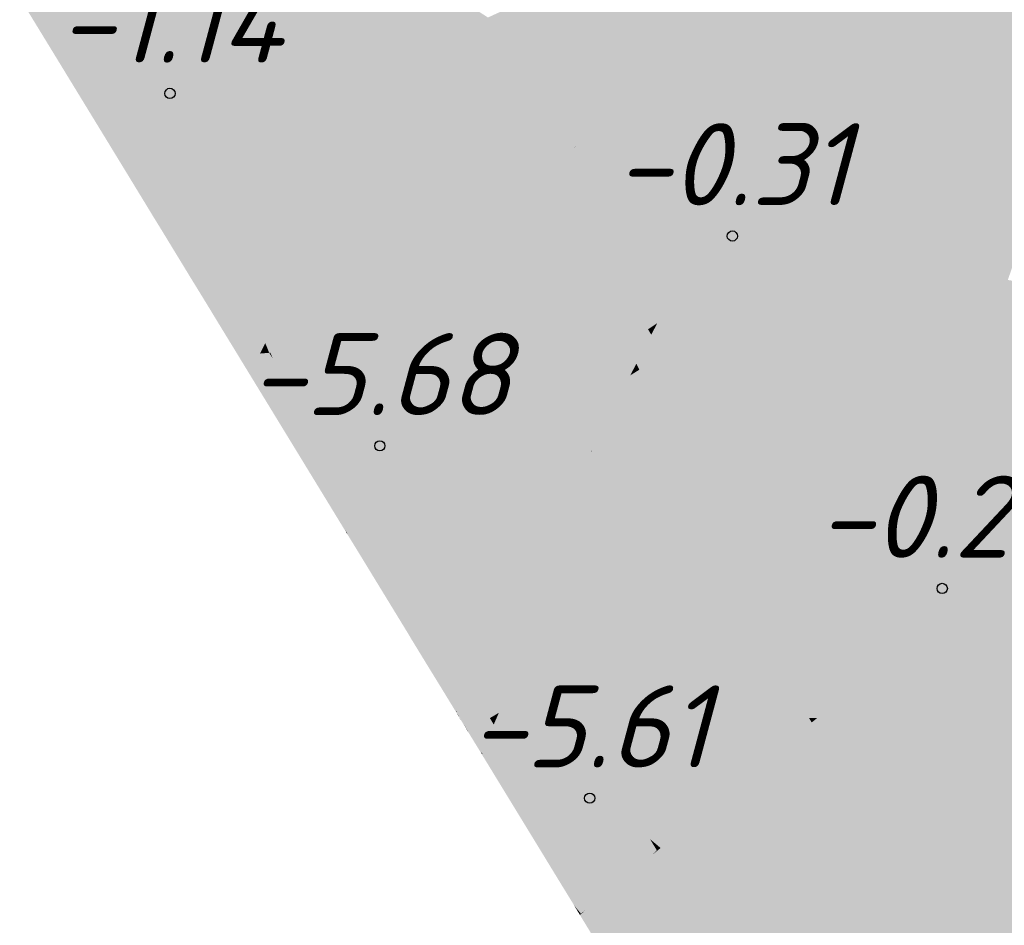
# Model space of a CAD drawing. Header units: metres. Extents: x 30306 to 66711, y 390887 to 402752.
# Tile 9 of 80: x 66236 to 66248, y 402500 to 402511. Entities that reach past the tile are written whole.
import ezdxf

# ---------------------------------------------------------------- set-up
doc = ezdxf.new("R2010")
doc.units = ezdxf.units.M
for name, color, linetype in [('GM-C3D-SURFACE-LABELS', 1, 'Continuous'), ('GM-C3D-SURFACE-TIN', 7, 'Continuous'), ('GM-C3D-SURFACE-TIN LABEL', 7, 'Continuous')]:
    doc.layers.add(name, color=color, linetype=linetype)
doc.styles.get("Standard").update_dxf_attribs({"font": 'isocpeur.ttf'})

msp = doc.modelspace()

# ---------------------------------------------------------------- linework, layer by layer
at = {"layer": 'GM-C3D-SURFACE-TIN', "color": 40, "linetype": 'Continuous', "lineweight": -3}
for points in [[(66245.569, 402512.897), (66242.085, 402511.3), (66244.93, 402510.974)], [(66245.569, 402512.897), (66244.93, 402510.974), (66247.113, 402512.407)], [(66247.113, 402512.407), (66244.93, 402510.974), (66247.923, 402510.892)], [(66247.113, 402512.407), (66247.923, 402510.892), (66249.712, 402511.669)], [(66247.923, 402510.892), (66248.923, 402510.215), (66249.712, 402511.669)], [(66242.004, 402511.263), (66242.81, 402509.583), (66242.085, 402511.3)], [(66242.004, 402511.263), (66242.655, 402509.66), (66242.81, 402509.583)], [(66242.085, 402511.3), (66242.81, 402509.583), (66244.93, 402510.974)], [(66244.93, 402510.974), (66242.81, 402509.583), (66244.393, 402509.358)], [(66244.93, 402510.974), (66244.393, 402509.358), (66247.923, 402510.892)], [(66244.393, 402509.358), (66246.288, 402508.559), (66247.923, 402510.892)], [(66247.923, 402510.892), (66246.288, 402508.559), (66248.446, 402509.915)], [(66247.923, 402510.892), (66248.446, 402509.915), (66248.923, 402510.215)], [(66248.446, 402509.915), (66246.288, 402508.559), (66248.602, 402509.623)], [(66242.655, 402509.66), (66242.713, 402509.519), (66242.81, 402509.583)], [(66242.713, 402509.518), (66243.135, 402508.811), (66242.81, 402509.583)], [(66242.713, 402509.518), (66242.81, 402509.583), (66242.713, 402509.519)], [(66242.81, 402509.583), (66243.135, 402508.811), (66244.393, 402509.358)], [(66246.288, 402508.559), (66248.009, 402507.911), (66248.602, 402509.623)], [(66242.713, 402509.518), (66243.021, 402508.762), (66243.135, 402508.811)], [(66243.135, 402508.811), (66243.737, 402507.385), (66244.393, 402509.358)], [(66244.393, 402509.358), (66243.737, 402507.385), (66246.288, 402508.559)], [(66243.021, 402508.762), (66243.737, 402507.385), (66243.135, 402508.811)], [(66243.021, 402508.762), (66243.584, 402507.374), (66243.737, 402507.385)], [(66246.288, 402508.559), (66243.737, 402507.385), (66243.901, 402507.058)], [(66246.288, 402508.559), (66243.901, 402507.058), (66244.249, 402506.366)], [(66246.288, 402508.559), (66244.249, 402506.366), (66248.009, 402507.911)], [(66244.249, 402506.366), (66247.332, 402505.957), (66248.009, 402507.911)], [(66250.032, 402507.581), (66248.009, 402507.911), (66247.332, 402505.957)], [(66250.652, 402506.696), (66250.032, 402507.581), (66247.332, 402505.957)], [(66243.584, 402507.374), (66243.624, 402507.309), (66243.737, 402507.385)], [(66243.664, 402507.244), (66243.737, 402507.385), (66243.624, 402507.309)], [(66243.664, 402507.244), (66243.901, 402507.058), (66243.737, 402507.385)], [(66243.664, 402507.244), (66243.789, 402506.988), (66243.901, 402507.058)], [(66243.789, 402506.988), (66244.249, 402506.366), (66243.901, 402507.058)], [(66243.789, 402506.988), (66244.047, 402506.457), (66244.249, 402506.366)], [(66250.652, 402506.696), (66246.351, 402503.123), (66250.882, 402504.815)], [(66250.652, 402506.696), (66247.332, 402505.957), (66246.351, 402503.123)], [(66244.047, 402506.457), (66244.118, 402506.312), (66244.249, 402506.366)], [(66244.118, 402506.312), (66245.121, 402504.627), (66244.249, 402506.366)], [(66244.249, 402506.366), (66245.121, 402504.627), (66247.332, 402505.957)], [(66244.118, 402506.312), (66244.872, 402504.763), (66245.121, 402504.627)], [(66247.332, 402505.957), (66245.121, 402504.627), (66246.351, 402503.123)], [(66250.882, 402504.815), (66246.351, 402503.123), (66246.157, 402502.562)], [(66250.882, 402504.815), (66246.157, 402502.562), (66246.353, 402502.214)], [(66250.882, 402504.815), (66246.353, 402502.214), (66250.977, 402503.377)], [(66244.872, 402504.763), (66244.98, 402504.543), (66245.121, 402504.627)], [(66245.356, 402503.771), (66245.121, 402504.627), (66244.98, 402504.543)], [(66245.121, 402504.627), (66246.015, 402502.844), (66246.351, 402503.123)], [(66245.356, 402503.771), (66246.015, 402502.844), (66245.121, 402504.627)], [(66245.356, 402503.771), (66245.867, 402502.721), (66246.015, 402502.844)], [(66250.977, 402503.377), (66246.353, 402502.214), (66247.335, 402500.468)], [(66250.977, 402503.377), (66247.335, 402500.468), (66250.118, 402501.197)], [(66246.351, 402503.123), (66246.015, 402502.844), (66246.157, 402502.562)], [(66245.867, 402502.721), (66246.157, 402502.562), (66246.015, 402502.844)], [(66245.867, 402502.721), (66245.943, 402502.566), (66246.157, 402502.562)], [(66245.387, 402501.659), (66246.157, 402502.562), (66245.235, 402501.907)], [(66245.235, 402501.907), (66246.157, 402502.562), (66246.005, 402502.462)], [(66245.387, 402501.659), (66245.89, 402501.948), (66246.157, 402502.562)], [(66245.89, 402501.948), (66246.353, 402502.214), (66246.157, 402502.562)], [(66245.943, 402502.566), (66246.005, 402502.462), (66246.157, 402502.562)], [(66245.89, 402501.948), (66247.335, 402500.468), (66246.353, 402502.214)], [(66245.387, 402501.659), (66245.608, 402501.297), (66245.89, 402501.948)], [(66245.387, 402501.659), (66245.387, 402501.659), (66245.89, 402501.948)], [(66245.608, 402501.297), (66247.335, 402500.468), (66245.89, 402501.948)], [(66245.608, 402501.297), (66246.373, 402499.704), (66247.335, 402500.468)], [(66250.118, 402501.197), (66247.335, 402500.468), (66247.678, 402499.859)], [(66250.118, 402501.197), (66247.678, 402499.859), (66248.807, 402497.87)], [(66246.375, 402499.7), (66247.335, 402500.468), (66246.373, 402499.704)], [(66246.375, 402499.7), (66247.678, 402499.859), (66247.335, 402500.468)]]:
    msp.add_solid(points, dxfattribs=at)
at = {"layer": 'GM-C3D-SURFACE-TIN', "color": 50, "linetype": 'Continuous', "lineweight": -3}
for points in [[(66237.844, 402511.683), (66238.754, 402510.191), (66241.159, 402511.994)], [(66241.012, 402511.641), (66241.159, 402511.994), (66238.754, 402510.191)], [(66241.673, 402511.111), (66242.655, 402509.66), (66242.004, 402511.263)], [(66241.673, 402511.111), (66242.161, 402509.91), (66242.655, 402509.66)], [(66242.161, 402509.91), (66242.402, 402509.315), (66242.713, 402509.519)], [(66242.161, 402509.91), (66242.713, 402509.519), (66242.655, 402509.66)], [(66242.405, 402509.309), (66242.713, 402509.519), (66242.402, 402509.315)], [(66242.405, 402509.309), (66242.713, 402509.518), (66242.713, 402509.519)], [(66242.405, 402509.309), (66243.021, 402508.762), (66242.713, 402509.518)], [(66242.405, 402509.309), (66242.686, 402508.616), (66243.021, 402508.762)], [(66242.686, 402508.616), (66243.584, 402507.374), (66243.021, 402508.762)], [(66242.686, 402508.616), (66243.203, 402507.344), (66243.584, 402507.374)], [(66243.203, 402507.344), (66243.624, 402507.309), (66243.584, 402507.374)], [(66243.203, 402507.344), (66243.342, 402507.118), (66243.624, 402507.309)], [(66243.482, 402506.891), (66243.624, 402507.309), (66243.342, 402507.118)], [(66243.482, 402506.891), (66243.664, 402507.244), (66243.624, 402507.309)], [(66243.482, 402506.891), (66243.789, 402506.988), (66243.664, 402507.244)], [(66243.482, 402506.891), (66243.518, 402506.817), (66243.789, 402506.988)], [(66243.518, 402506.817), (66244.047, 402506.457), (66243.789, 402506.988)], [(66243.518, 402506.817), (66243.592, 402506.664), (66244.047, 402506.457)], [(66243.592, 402506.664), (66243.823, 402506.191), (66244.118, 402506.312)], [(66243.592, 402506.664), (66244.118, 402506.312), (66244.047, 402506.457)], [(66243.823, 402506.191), (66244.872, 402504.763), (66244.118, 402506.312)], [(66243.823, 402506.191), (66244.39, 402505.027), (66244.872, 402504.763)], [(66244.39, 402505.027), (66244.706, 402504.378), (66244.98, 402504.543)], [(66244.39, 402505.027), (66244.98, 402504.543), (66244.872, 402504.763)], [(66245.585, 402502.572), (66244.98, 402504.543), (66244.706, 402504.378)], [(66245.585, 402502.572), (66245.356, 402503.771), (66244.98, 402504.543)], [(66245.685, 402502.57), (66245.867, 402502.721), (66245.356, 402503.771)], [(66245.585, 402502.572), (66245.685, 402502.57), (66245.356, 402503.771)], [(66245.685, 402502.57), (66245.943, 402502.566), (66245.867, 402502.721)], [(66245.619, 402502.516), (66245.685, 402502.57), (66245.585, 402502.572)], [(66245.619, 402502.516), (66245.943, 402502.566), (66245.685, 402502.57)], [(66245.619, 402502.516), (66246.005, 402502.462), (66245.943, 402502.566)], [(66245.619, 402502.516), (66245.753, 402502.295), (66246.005, 402502.462)], [(66243.699, 402500.814), (66245.235, 402501.907), (66246.005, 402502.462)], [(66243.699, 402500.814), (66246.005, 402502.462), (66245.753, 402502.295)], [(66243.754, 402500.723), (66245.235, 402501.907), (66243.699, 402500.814)], [(66243.754, 402500.723), (66245.387, 402501.659), (66245.235, 402501.907)], [(66243.754, 402500.723), (66243.756, 402500.722), (66245.387, 402501.659)], [(66243.754, 402500.723), (66245.387, 402501.659), (66245.387, 402501.659)], [(66243.756, 402500.722), (66245.608, 402501.297), (66245.387, 402501.659)], [(66243.756, 402500.722), (66244.693, 402499.187), (66245.608, 402501.297)], [(66244.693, 402499.187), (66246.373, 402499.704), (66245.608, 402501.297)]]:
    msp.add_solid(points, dxfattribs=at)
at = {"layer": 'GM-C3D-SURFACE-TIN', "color": 60, "linetype": 'Continuous', "lineweight": -3}
for points in [[(66237.887, 402509.376), (66241.136, 402511.463), (66241.365, 402511.868)], [(66237.887, 402509.376), (66241.365, 402511.868), (66241.017, 402511.645)], [(66237.328, 402509.122), (66237.844, 402511.683), (66235.967, 402511.351)], [(66237.328, 402509.122), (66238.754, 402510.191), (66237.844, 402511.683)], [(66237.328, 402509.122), (66241.012, 402511.641), (66238.754, 402510.191)], [(66237.329, 402509.12), (66241.012, 402511.641), (66237.328, 402509.122)], [(66237.329, 402509.12), (66241.017, 402511.645), (66241.012, 402511.641)], [(66237.887, 402509.376), (66241.017, 402511.645), (66237.329, 402509.12)], [(66241.136, 402511.463), (66241.341, 402510.959), (66241.673, 402511.111)], [(66241.341, 402510.959), (66242.161, 402509.91), (66241.673, 402511.111)], [(66241.341, 402510.959), (66241.666, 402510.159), (66242.161, 402509.91)], [(66241.666, 402510.159), (66242.092, 402509.112), (66242.402, 402509.315)], [(66241.666, 402510.159), (66242.402, 402509.315), (66242.161, 402509.91)], [(66237.887, 402509.376), (66237.329, 402509.12), (66237.374, 402509.046)], [(66242.096, 402509.101), (66242.402, 402509.315), (66242.092, 402509.112)], [(66242.096, 402509.101), (66242.405, 402509.309), (66242.402, 402509.315)], [(66242.096, 402509.101), (66242.686, 402508.616), (66242.405, 402509.309)], [(66242.096, 402509.101), (66242.352, 402508.471), (66242.686, 402508.616)], [(66242.352, 402508.471), (66243.203, 402507.344), (66242.686, 402508.616)], [(66242.352, 402508.471), (66242.822, 402507.315), (66243.203, 402507.344)], [(66242.822, 402507.315), (66243.342, 402507.118), (66243.203, 402507.344)], [(66242.822, 402507.315), (66243.06, 402506.926), (66243.342, 402507.118)], [(66243.231, 402506.649), (66243.342, 402507.118), (66243.06, 402506.926)], [(66243.231, 402506.649), (66243.482, 402506.891), (66243.342, 402507.118)], [(66243.231, 402506.649), (66243.408, 402506.748), (66243.482, 402506.891)], [(66243.408, 402506.748), (66243.518, 402506.817), (66243.482, 402506.891)], [(66243.408, 402506.748), (66243.592, 402506.664), (66243.518, 402506.817)], [(66243.231, 402506.649), (66243.236, 402506.64), (66243.408, 402506.748)], [(66243.299, 402506.538), (66243.408, 402506.748), (66243.236, 402506.64)], [(66243.299, 402506.538), (66243.592, 402506.664), (66243.408, 402506.748)], [(66243.299, 402506.538), (66243.823, 402506.191), (66243.592, 402506.664)], [(66243.299, 402506.538), (66243.528, 402506.069), (66243.823, 402506.191)], [(66243.528, 402506.069), (66244.39, 402505.027), (66243.823, 402506.191)], [(66243.528, 402506.069), (66243.907, 402505.291), (66244.39, 402505.027)], [(66243.907, 402505.291), (66244.432, 402504.213), (66244.706, 402504.378)], [(66243.907, 402505.291), (66244.706, 402504.378), (66244.39, 402505.027)], [(66245.228, 402502.578), (66244.706, 402504.378), (66244.432, 402504.213)], [(66245.228, 402502.578), (66245.585, 402502.572), (66244.706, 402504.378)], [(66245.384, 402502.32), (66245.585, 402502.572), (66245.228, 402502.578)], [(66245.384, 402502.32), (66245.619, 402502.516), (66245.585, 402502.572)], [(66245.384, 402502.32), (66245.753, 402502.295), (66245.619, 402502.516)], [(66242.865, 402500.228), (66243.699, 402500.814), (66245.753, 402502.295)], [(66242.865, 402500.228), (66245.753, 402502.295), (66245.5, 402502.127)], [(66245.384, 402502.32), (66245.5, 402502.127), (66245.753, 402502.295)], [(66242.809, 402500.181), (66243.754, 402500.723), (66243.699, 402500.814)], [(66242.865, 402500.228), (66242.809, 402500.181), (66243.699, 402500.814)], [(66242.794, 402500.169), (66243.756, 402500.722), (66243.754, 402500.723)], [(66242.794, 402500.169), (66243.754, 402500.723), (66242.809, 402500.181)], [(66244.153, 402497.944), (66243.756, 402500.722), (66242.794, 402500.169)], [(66244.153, 402497.944), (66244.693, 402499.187), (66243.756, 402500.722)], [(66242.865, 402500.228), (66242.806, 402500.185), (66242.809, 402500.181)], [(66242.791, 402500.175), (66242.809, 402500.181), (66242.806, 402500.185)], [(66242.791, 402500.175), (66242.794, 402500.17), (66242.809, 402500.181)], [(66242.794, 402500.17), (66242.794, 402500.169), (66242.809, 402500.181)]]:
    msp.add_solid(points, dxfattribs=at)
at = {"layer": 'GM-C3D-SURFACE-TIN', "color": 70, "linetype": 'Continuous', "lineweight": -3}
for points in [[(66239.29, 402510.019), (66241.136, 402511.463), (66237.887, 402509.376)], [(66239.29, 402510.019), (66240.908, 402511.058), (66241.136, 402511.463)], [(66240.908, 402511.058), (66241.341, 402510.959), (66241.136, 402511.463)], [(66240.908, 402511.058), (66241.01, 402510.807), (66241.341, 402510.959)], [(66241.01, 402510.807), (66241.666, 402510.159), (66241.341, 402510.959)], [(66241.01, 402510.807), (66241.172, 402510.409), (66241.666, 402510.159)], [(66241.172, 402510.409), (66241.781, 402508.908), (66242.092, 402509.112)], [(66241.172, 402510.409), (66242.092, 402509.112), (66241.666, 402510.159)], [(66239.29, 402510.019), (66237.887, 402509.376), (66237.374, 402509.046)], [(66239.29, 402510.019), (66237.374, 402509.046), (66237.487, 402508.861)], [(66241.788, 402508.892), (66242.092, 402509.112), (66241.781, 402508.908)], [(66241.788, 402508.892), (66242.096, 402509.101), (66242.092, 402509.112)], [(66241.788, 402508.892), (66242.352, 402508.471), (66242.096, 402509.101)], [(66241.788, 402508.892), (66242.018, 402508.326), (66242.352, 402508.471)], [(66242.018, 402508.326), (66242.822, 402507.315), (66242.352, 402508.471)], [(66242.018, 402508.326), (66242.44, 402507.286), (66242.822, 402507.315)], [(66242.44, 402507.286), (66243.06, 402506.926), (66242.822, 402507.315)], [(66242.44, 402507.286), (66242.779, 402506.735), (66243.06, 402506.926)], [(66242.933, 402506.483), (66243.06, 402506.926), (66242.779, 402506.735)], [(66242.933, 402506.483), (66243.231, 402506.649), (66243.06, 402506.926)], [(66242.933, 402506.483), (66243.236, 402506.64), (66243.231, 402506.649)], [(66242.933, 402506.483), (66242.948, 402506.459), (66243.236, 402506.64)], [(66243.117, 402506.185), (66243.236, 402506.64), (66242.948, 402506.459)], [(66243.117, 402506.185), (66243.299, 402506.538), (66243.236, 402506.64)], [(66243.117, 402506.185), (66243.528, 402506.069), (66243.299, 402506.538)], [(66243.117, 402506.185), (66243.232, 402505.948), (66243.528, 402506.069)], [(66243.232, 402505.948), (66243.907, 402505.291), (66243.528, 402506.069)], [(66243.232, 402505.948), (66243.424, 402505.554), (66243.907, 402505.291)], [(66243.424, 402505.554), (66244.158, 402504.048), (66244.432, 402504.213)], [(66243.424, 402505.554), (66244.432, 402504.213), (66243.907, 402505.291)], [(66244.871, 402502.584), (66244.432, 402504.213), (66244.158, 402504.048)], [(66244.871, 402502.584), (66245.228, 402502.578), (66244.432, 402504.213)], [(66245.148, 402502.124), (66245.228, 402502.578), (66244.871, 402502.584)], [(66245.148, 402502.124), (66245.384, 402502.32), (66245.228, 402502.578)], [(66245.148, 402502.124), (66245.5, 402502.127), (66245.384, 402502.32)], [(66242.999, 402500.339), (66242.865, 402500.228), (66245.5, 402502.127)], [(66242.999, 402500.339), (66245.5, 402502.127), (66245.247, 402501.96)], [(66245.148, 402502.124), (66245.247, 402501.96), (66245.5, 402502.127)], [(66242.999, 402500.339), (66242.798, 402500.194), (66242.806, 402500.185)], [(66242.999, 402500.339), (66242.806, 402500.185), (66242.865, 402500.228)], [(66242.785, 402500.185), (66242.806, 402500.185), (66242.798, 402500.194)], [(66242.785, 402500.185), (66242.791, 402500.175), (66242.806, 402500.185)]]:
    msp.add_solid(points, dxfattribs=at)
at = {"layer": 'GM-C3D-SURFACE-TIN', "color": 90, "linetype": 'Continuous', "lineweight": -3}
for points in [[(66240.681, 402510.656), (66240.908, 402511.058), (66239.29, 402510.019)], [(66240.681, 402510.656), (66241.01, 402510.807), (66240.908, 402511.058)], [(66240.681, 402510.656), (66241.172, 402510.409), (66241.01, 402510.807)], [(66240.679, 402510.653), (66239.29, 402510.019), (66237.487, 402508.861)], [(66240.679, 402510.653), (66237.487, 402508.861), (66237.6, 402508.675)], [(66240.679, 402510.653), (66240.681, 402510.656), (66239.29, 402510.019)], [(66240.679, 402510.653), (66241.172, 402510.409), (66240.681, 402510.656)], [(66240.679, 402510.653), (66240.681, 402510.656), (66240.679, 402510.653)], [(66240.679, 402510.653), (66241.471, 402508.704), (66241.781, 402508.908)], [(66240.679, 402510.653), (66241.781, 402508.908), (66241.172, 402510.409)], [(66241.479, 402508.684), (66241.781, 402508.908), (66241.471, 402508.704)], [(66241.479, 402508.684), (66241.788, 402508.892), (66241.781, 402508.908)], [(66241.479, 402508.684), (66242.018, 402508.326), (66241.788, 402508.892)], [(66241.479, 402508.684), (66241.683, 402508.181), (66242.018, 402508.326)], [(66241.683, 402508.181), (66242.44, 402507.286), (66242.018, 402508.326)], [(66241.683, 402508.181), (66242.059, 402507.257), (66242.44, 402507.286)], [(66242.059, 402507.257), (66242.779, 402506.735), (66242.44, 402507.286)], [(66242.059, 402507.257), (66242.497, 402506.544), (66242.779, 402506.735)], [(66242.636, 402506.317), (66242.779, 402506.735), (66242.497, 402506.544)], [(66242.636, 402506.317), (66242.933, 402506.483), (66242.779, 402506.735)], [(66242.636, 402506.317), (66242.948, 402506.459), (66242.933, 402506.483)], [(66242.636, 402506.317), (66242.66, 402506.278), (66242.948, 402506.459)], [(66242.935, 402505.832), (66242.948, 402506.459), (66242.66, 402506.278)], [(66242.935, 402505.832), (66243.117, 402506.185), (66242.948, 402506.459)], [(66242.935, 402505.832), (66243.232, 402505.948), (66243.117, 402506.185)], [(66242.935, 402505.832), (66242.937, 402505.826), (66243.232, 402505.948)], [(66242.937, 402505.826), (66243.424, 402505.554), (66243.232, 402505.948)], [(66242.937, 402505.826), (66242.941, 402505.818), (66243.424, 402505.554)], [(66242.941, 402505.818), (66243.883, 402503.883), (66244.158, 402504.048)], [(66242.941, 402505.818), (66244.158, 402504.048), (66243.424, 402505.554)], [(66244.514, 402502.59), (66244.158, 402504.048), (66243.883, 402503.883)], [(66244.514, 402502.59), (66244.871, 402502.584), (66244.158, 402504.048)], [(66244.913, 402501.929), (66244.871, 402502.584), (66244.514, 402502.59)], [(66244.913, 402501.929), (66245.148, 402502.124), (66244.871, 402502.584)], [(66244.913, 402501.929), (66245.247, 402501.96), (66245.148, 402502.124)], [(66243.132, 402500.45), (66242.999, 402500.339), (66245.247, 402501.96)], [(66243.132, 402500.45), (66245.247, 402501.96), (66244.995, 402501.792)], [(66244.913, 402501.929), (66244.995, 402501.792), (66245.247, 402501.96)], [(66243.132, 402500.45), (66242.79, 402500.204), (66242.798, 402500.194)], [(66243.132, 402500.45), (66242.798, 402500.194), (66242.999, 402500.339)], [(66242.779, 402500.195), (66242.798, 402500.194), (66242.79, 402500.204)], [(66242.779, 402500.195), (66242.785, 402500.185), (66242.798, 402500.194)]]:
    msp.add_solid(points, dxfattribs=at)
at = {"layer": 'GM-C3D-SURFACE-TIN', "color": 110, "linetype": 'Continuous', "lineweight": -3}
for points in [[(66240.45, 402510.248), (66240.679, 402510.653), (66237.6, 402508.675)], [(66240.464, 402510.214), (66240.679, 402510.653), (66240.45, 402510.248)], [(66240.464, 402510.214), (66241.471, 402508.704), (66240.679, 402510.653)], [(66240.464, 402510.214), (66240.679, 402510.653), (66240.679, 402510.653)], [(66240.45, 402510.248), (66237.6, 402508.675), (66237.714, 402508.49)], [(66240.464, 402510.214), (66241.16, 402508.5), (66241.471, 402508.704)], [(66241.17, 402508.475), (66241.471, 402508.704), (66241.16, 402508.5)], [(66241.17, 402508.475), (66241.479, 402508.684), (66241.471, 402508.704)], [(66241.17, 402508.475), (66241.683, 402508.181), (66241.479, 402508.684)], [(66241.17, 402508.475), (66241.349, 402508.035), (66241.683, 402508.181)], [(66241.349, 402508.035), (66242.059, 402507.257), (66241.683, 402508.181)], [(66241.349, 402508.035), (66241.677, 402507.227), (66242.059, 402507.257)], [(66241.677, 402507.227), (66242.497, 402506.544), (66242.059, 402507.257)], [(66241.677, 402507.227), (66242.215, 402506.353), (66242.497, 402506.544)], [(66242.339, 402506.151), (66242.497, 402506.544), (66242.215, 402506.353)], [(66242.339, 402506.151), (66242.636, 402506.317), (66242.497, 402506.544)], [(66242.339, 402506.151), (66242.66, 402506.278), (66242.636, 402506.317)], [(66242.339, 402506.151), (66242.372, 402506.097), (66242.66, 402506.278)], [(66242.619, 402505.696), (66242.66, 402506.278), (66242.372, 402506.097)], [(66242.619, 402505.696), (66242.935, 402505.832), (66242.66, 402506.278)], [(66242.619, 402505.696), (66242.931, 402505.824), (66242.935, 402505.832)], [(66242.619, 402505.696), (66242.69, 402505.579), (66242.931, 402505.824)], [(66242.752, 402505.478), (66242.931, 402505.824), (66242.69, 402505.579)], [(66242.785, 402505.411), (66242.931, 402505.824), (66242.752, 402505.478)], [(66242.785, 402505.411), (66242.941, 402505.818), (66242.931, 402505.824)], [(66242.785, 402505.411), (66243.883, 402503.883), (66242.941, 402505.818)], [(66242.931, 402505.824), (66242.937, 402505.826), (66242.935, 402505.832)], [(66242.931, 402505.824), (66242.941, 402505.818), (66242.937, 402505.826)], [(66242.785, 402505.411), (66243.609, 402503.719), (66243.883, 402503.883)], [(66244.156, 402502.595), (66243.883, 402503.883), (66243.609, 402503.719)], [(66244.156, 402502.595), (66244.514, 402502.59), (66243.883, 402503.883)], [(66244.677, 402501.733), (66244.514, 402502.59), (66244.156, 402502.595)], [(66244.677, 402501.733), (66244.913, 402501.929), (66244.514, 402502.59)], [(66244.677, 402501.733), (66244.995, 402501.792), (66244.913, 402501.929)], [(66243.266, 402500.561), (66243.132, 402500.45), (66244.995, 402501.792)], [(66243.266, 402500.561), (66244.995, 402501.792), (66244.742, 402501.625)], [(66244.677, 402501.733), (66244.742, 402501.625), (66244.995, 402501.792)], [(66243.266, 402500.561), (66242.783, 402500.213), (66242.79, 402500.204)], [(66243.266, 402500.561), (66242.79, 402500.204), (66243.132, 402500.45)], [(66242.772, 402500.205), (66242.79, 402500.204), (66242.783, 402500.213)], [(66242.772, 402500.205), (66242.779, 402500.195), (66242.79, 402500.204)]]:
    msp.add_solid(points, dxfattribs=at)
at = {"layer": 'GM-C3D-SURFACE-TIN', "color": 120, "linetype": 'Continuous', "lineweight": -3}
for points in [[(66240.222, 402509.843), (66240.45, 402510.248), (66237.714, 402508.49)], [(66240.249, 402509.775), (66240.45, 402510.248), (66240.222, 402509.843)], [(66240.249, 402509.775), (66240.464, 402510.214), (66240.45, 402510.248)], [(66240.249, 402509.775), (66241.16, 402508.5), (66240.464, 402510.214)], [(66240.222, 402509.843), (66237.714, 402508.49), (66237.827, 402508.304)], [(66240.249, 402509.775), (66240.85, 402508.296), (66241.16, 402508.5)], [(66240.862, 402508.267), (66241.16, 402508.5), (66240.85, 402508.296)], [(66240.862, 402508.267), (66241.17, 402508.475), (66241.16, 402508.5)], [(66240.862, 402508.267), (66241.349, 402508.035), (66241.17, 402508.475)], [(66240.862, 402508.267), (66241.015, 402507.89), (66241.349, 402508.035)], [(66241.015, 402507.89), (66241.677, 402507.227), (66241.349, 402508.035)], [(66241.015, 402507.89), (66241.296, 402507.198), (66241.677, 402507.227)], [(66241.296, 402507.198), (66242.215, 402506.353), (66241.677, 402507.227)], [(66241.296, 402507.198), (66241.933, 402506.162), (66242.215, 402506.353)], [(66242.041, 402505.985), (66242.215, 402506.353), (66241.933, 402506.162)], [(66242.041, 402505.985), (66242.339, 402506.151), (66242.215, 402506.353)], [(66242.041, 402505.985), (66242.372, 402506.097), (66242.339, 402506.151)], [(66242.041, 402505.985), (66242.084, 402505.916), (66242.372, 402506.097)], [(66242.3, 402505.565), (66242.372, 402506.097), (66242.084, 402505.916)], [(66242.3, 402505.565), (66242.619, 402505.696), (66242.372, 402506.097)], [(66242.3, 402505.565), (66242.69, 402505.579), (66242.619, 402505.696)], [(66242.3, 402505.565), (66242.445, 402505.329), (66242.69, 402505.579)], [(66242.57, 402505.125), (66242.69, 402505.579), (66242.445, 402505.329)], [(66242.57, 402505.125), (66242.752, 402505.478), (66242.69, 402505.579)], [(66242.636, 402504.989), (66242.752, 402505.478), (66242.57, 402505.125)], [(66242.636, 402504.989), (66242.785, 402505.411), (66242.752, 402505.478)], [(66242.636, 402504.989), (66243.609, 402503.719), (66242.785, 402505.411)], [(66242.636, 402504.989), (66243.335, 402503.554), (66243.609, 402503.719)], [(66243.799, 402502.601), (66243.609, 402503.719), (66243.335, 402503.554)], [(66243.799, 402502.601), (66244.156, 402502.595), (66243.609, 402503.719)], [(66244.442, 402501.537), (66244.156, 402502.595), (66243.799, 402502.601)], [(66244.442, 402501.537), (66244.677, 402501.733), (66244.156, 402502.595)], [(66244.442, 402501.537), (66244.742, 402501.625), (66244.677, 402501.733)], [(66243.4, 402500.672), (66243.266, 402500.561), (66244.742, 402501.625)], [(66243.4, 402500.672), (66244.742, 402501.625), (66244.49, 402501.458)], [(66244.442, 402501.537), (66244.49, 402501.458), (66244.742, 402501.625)], [(66243.4, 402500.672), (66242.775, 402500.222), (66242.783, 402500.213)], [(66243.4, 402500.672), (66242.783, 402500.213), (66243.266, 402500.561)], [(66242.766, 402500.215), (66242.783, 402500.213), (66242.775, 402500.222)], [(66242.766, 402500.215), (66242.772, 402500.205), (66242.783, 402500.213)]]:
    msp.add_solid(points, dxfattribs=at)
at = {"layer": 'GM-C3D-SURFACE-TIN', "color": 130, "linetype": 'Continuous', "lineweight": -3}
for points in [[(66239.993, 402509.438), (66240.222, 402509.843), (66237.827, 402508.304)], [(66240.034, 402509.336), (66240.222, 402509.843), (66239.993, 402509.438)], [(66240.034, 402509.336), (66240.249, 402509.775), (66240.222, 402509.843)], [(66240.034, 402509.336), (66240.85, 402508.296), (66240.249, 402509.775)], [(66239.993, 402509.438), (66237.827, 402508.304), (66237.94, 402508.119)], [(66240.034, 402509.336), (66240.539, 402508.093), (66240.85, 402508.296)], [(66240.553, 402508.059), (66240.85, 402508.296), (66240.539, 402508.093)], [(66240.553, 402508.059), (66240.862, 402508.267), (66240.85, 402508.296)], [(66240.553, 402508.059), (66241.015, 402507.89), (66240.862, 402508.267)], [(66240.553, 402508.059), (66240.68, 402507.745), (66241.015, 402507.89)], [(66240.68, 402507.745), (66241.296, 402507.198), (66241.015, 402507.89)], [(66240.68, 402507.745), (66240.914, 402507.169), (66241.296, 402507.198)], [(66240.914, 402507.169), (66241.933, 402506.162), (66241.296, 402507.198)], [(66240.914, 402507.169), (66241.651, 402505.971), (66241.933, 402506.162)], [(66241.744, 402505.819), (66241.933, 402506.162), (66241.651, 402505.971)], [(66241.744, 402505.819), (66242.041, 402505.985), (66241.933, 402506.162)], [(66241.744, 402505.819), (66242.084, 402505.916), (66242.041, 402505.985)], [(66241.744, 402505.819), (66241.796, 402505.735), (66242.084, 402505.916)], [(66241.981, 402505.434), (66242.084, 402505.916), (66241.796, 402505.735)], [(66241.981, 402505.434), (66242.3, 402505.565), (66242.084, 402505.916)], [(66241.981, 402505.434), (66242.445, 402505.329), (66242.3, 402505.565)], [(66241.981, 402505.434), (66242.199, 402505.078), (66242.445, 402505.329)], [(66242.388, 402504.772), (66242.445, 402505.329), (66242.199, 402505.078)], [(66242.388, 402504.772), (66242.57, 402505.125), (66242.445, 402505.329)], [(66242.488, 402504.567), (66242.57, 402505.125), (66242.388, 402504.772)], [(66242.488, 402504.567), (66242.636, 402504.989), (66242.57, 402505.125)], [(66242.488, 402504.567), (66243.335, 402503.554), (66242.636, 402504.989)], [(66242.488, 402504.567), (66243.061, 402503.389), (66243.335, 402503.554)], [(66243.442, 402502.607), (66243.335, 402503.554), (66243.061, 402503.389)], [(66243.442, 402502.607), (66243.799, 402502.601), (66243.335, 402503.554)], [(66244.206, 402501.342), (66243.799, 402502.601), (66243.442, 402502.607)], [(66244.206, 402501.342), (66244.442, 402501.537), (66243.799, 402502.601)], [(66244.206, 402501.342), (66244.49, 402501.458), (66244.442, 402501.537)], [(66243.534, 402500.783), (66243.4, 402500.672), (66244.49, 402501.458)], [(66243.534, 402500.783), (66244.49, 402501.458), (66244.237, 402501.29)], [(66244.206, 402501.342), (66244.237, 402501.29), (66244.49, 402501.458)], [(66243.534, 402500.783), (66242.768, 402500.231), (66242.775, 402500.222)], [(66243.534, 402500.783), (66242.775, 402500.222), (66243.4, 402500.672)], [(66242.76, 402500.226), (66242.775, 402500.222), (66242.768, 402500.231)], [(66242.76, 402500.226), (66242.766, 402500.215), (66242.775, 402500.222)]]:
    msp.add_solid(points, dxfattribs=at)
at = {"layer": 'GM-C3D-SURFACE-TIN', "color": 140, "linetype": 'Continuous', "lineweight": -3}
for points in [[(66239.764, 402509.032), (66239.993, 402509.438), (66237.94, 402508.119)], [(66239.819, 402508.897), (66239.993, 402509.438), (66239.764, 402509.032)], [(66239.819, 402508.897), (66240.034, 402509.336), (66239.993, 402509.438)], [(66239.819, 402508.897), (66240.539, 402508.093), (66240.034, 402509.336)], [(66239.764, 402509.032), (66237.94, 402508.119), (66238.053, 402507.933)], [(66239.819, 402508.897), (66240.229, 402507.889), (66240.539, 402508.093)], [(66240.244, 402507.85), (66240.539, 402508.093), (66240.229, 402507.889)], [(66240.244, 402507.85), (66240.553, 402508.059), (66240.539, 402508.093)], [(66240.244, 402507.85), (66240.68, 402507.745), (66240.553, 402508.059)], [(66240.244, 402507.85), (66240.346, 402507.6), (66240.68, 402507.745)], [(66240.346, 402507.6), (66240.914, 402507.169), (66240.68, 402507.745)], [(66240.346, 402507.6), (66240.533, 402507.14), (66240.914, 402507.169)], [(66240.533, 402507.14), (66241.651, 402505.971), (66240.914, 402507.169)], [(66240.533, 402507.14), (66241.369, 402505.78), (66241.651, 402505.971)], [(66241.447, 402505.653), (66241.651, 402505.971), (66241.369, 402505.78)], [(66241.447, 402505.653), (66241.744, 402505.819), (66241.651, 402505.971)], [(66241.447, 402505.653), (66241.796, 402505.735), (66241.744, 402505.819)], [(66241.447, 402505.653), (66241.508, 402505.554), (66241.796, 402505.735)], [(66241.662, 402505.303), (66241.796, 402505.735), (66241.508, 402505.554)], [(66241.662, 402505.303), (66241.981, 402505.434), (66241.796, 402505.735)], [(66241.662, 402505.303), (66242.199, 402505.078), (66241.981, 402505.434)], [(66241.662, 402505.303), (66241.954, 402504.828), (66242.199, 402505.078)], [(66242.205, 402504.419), (66242.199, 402505.078), (66241.954, 402504.828)], [(66242.205, 402504.419), (66242.388, 402504.772), (66242.199, 402505.078)], [(66242.339, 402504.145), (66242.388, 402504.772), (66242.205, 402504.419)], [(66242.339, 402504.145), (66242.488, 402504.567), (66242.388, 402504.772)], [(66242.339, 402504.145), (66243.061, 402503.389), (66242.488, 402504.567)], [(66242.339, 402504.145), (66242.787, 402503.224), (66243.061, 402503.389)], [(66243.085, 402502.613), (66243.061, 402503.389), (66242.787, 402503.224)], [(66243.085, 402502.613), (66243.442, 402502.607), (66243.061, 402503.389)], [(66243.97, 402501.146), (66243.442, 402502.607), (66243.085, 402502.613)], [(66243.97, 402501.146), (66244.206, 402501.342), (66243.442, 402502.607)], [(66243.97, 402501.146), (66244.237, 402501.29), (66244.206, 402501.342)], [(66243.667, 402500.894), (66243.534, 402500.783), (66244.237, 402501.29)], [(66243.667, 402500.894), (66244.237, 402501.29), (66243.984, 402501.123)], [(66243.97, 402501.146), (66243.984, 402501.123), (66244.237, 402501.29)], [(66243.667, 402500.894), (66242.76, 402500.241), (66242.768, 402500.231)], [(66243.667, 402500.894), (66242.768, 402500.231), (66243.534, 402500.783)], [(66242.754, 402500.236), (66242.768, 402500.231), (66242.76, 402500.241)], [(66242.754, 402500.236), (66242.76, 402500.226), (66242.768, 402500.231)]]:
    msp.add_solid(points, dxfattribs=at)
at = {"layer": 'GM-C3D-SURFACE-TIN', "color": 150, "linetype": 'Continuous', "lineweight": -3}
for points in [[(66239.535, 402508.627), (66239.764, 402509.032), (66238.053, 402507.933)], [(66239.604, 402508.458), (66239.764, 402509.032), (66239.535, 402508.627)], [(66239.604, 402508.458), (66239.819, 402508.897), (66239.764, 402509.032)], [(66239.604, 402508.458), (66240.229, 402507.889), (66239.819, 402508.897)], [(66239.535, 402508.627), (66238.053, 402507.933), (66238.167, 402507.748)], [(66239.604, 402508.458), (66239.918, 402507.685), (66240.229, 402507.889)], [(66239.936, 402507.642), (66240.229, 402507.889), (66239.918, 402507.685)], [(66239.936, 402507.642), (66240.244, 402507.85), (66240.229, 402507.889)], [(66239.936, 402507.642), (66240.346, 402507.6), (66240.244, 402507.85)], [(66239.936, 402507.642), (66240.012, 402507.454), (66240.346, 402507.6)], [(66240.012, 402507.454), (66240.533, 402507.14), (66240.346, 402507.6)], [(66240.012, 402507.454), (66240.152, 402507.11), (66240.533, 402507.14)], [(66240.152, 402507.11), (66241.369, 402505.78), (66240.533, 402507.14)], [(66240.152, 402507.11), (66241.087, 402505.589), (66241.369, 402505.78)], [(66241.149, 402505.487), (66241.369, 402505.78), (66241.087, 402505.589)], [(66241.149, 402505.487), (66241.447, 402505.653), (66241.369, 402505.78)], [(66241.149, 402505.487), (66241.508, 402505.554), (66241.447, 402505.653)], [(66241.149, 402505.487), (66241.22, 402505.373), (66241.508, 402505.554)], [(66241.343, 402505.171), (66241.508, 402505.554), (66241.22, 402505.373)], [(66241.343, 402505.171), (66241.662, 402505.303), (66241.508, 402505.554)], [(66241.343, 402505.171), (66241.954, 402504.828), (66241.662, 402505.303)], [(66241.343, 402505.171), (66241.708, 402504.578), (66241.954, 402504.828)], [(66242.023, 402504.066), (66241.954, 402504.828), (66241.708, 402504.578)], [(66242.023, 402504.066), (66242.205, 402504.419), (66241.954, 402504.828)], [(66242.19, 402503.723), (66242.205, 402504.419), (66242.023, 402504.066)], [(66242.19, 402503.723), (66242.339, 402504.145), (66242.205, 402504.419)], [(66242.19, 402503.723), (66242.787, 402503.224), (66242.339, 402504.145)], [(66242.19, 402503.723), (66242.513, 402503.059), (66242.787, 402503.224)], [(66242.728, 402502.619), (66242.787, 402503.224), (66242.513, 402503.059)], [(66242.728, 402502.619), (66243.085, 402502.613), (66242.787, 402503.224)], [(66243.649, 402501.093), (66243.085, 402502.613), (66242.728, 402502.619)], [(66243.649, 402501.093), (66243.97, 402501.146), (66243.085, 402502.613)], [(66243.649, 402501.093), (66243.777, 402500.986), (66243.97, 402501.146)], [(66243.649, 402501.093), (66243.684, 402501.035), (66243.777, 402500.986)], [(66243.777, 402500.986), (66243.667, 402500.894), (66243.984, 402501.123)], [(66243.777, 402500.986), (66243.984, 402501.123), (66243.97, 402501.146)], [(66243.732, 402500.956), (66242.753, 402500.25), (66242.76, 402500.241)], [(66243.732, 402500.956), (66242.76, 402500.241), (66243.667, 402500.894)], [(66243.732, 402500.956), (66243.667, 402500.894), (66243.777, 402500.986)], [(66243.732, 402500.956), (66243.777, 402500.986), (66243.684, 402501.035)], [(66242.747, 402500.246), (66242.76, 402500.241), (66242.753, 402500.25)], [(66242.747, 402500.246), (66242.754, 402500.236), (66242.76, 402500.241)]]:
    msp.add_solid(points, dxfattribs=at)
at = {"layer": 'GM-C3D-SURFACE-TIN', "color": 160, "linetype": 'Continuous', "lineweight": -3}
for points in [[(66239.307, 402508.222), (66239.535, 402508.627), (66238.167, 402507.748)], [(66239.389, 402508.02), (66239.535, 402508.627), (66239.307, 402508.222)], [(66239.389, 402508.02), (66239.604, 402508.458), (66239.535, 402508.627)], [(66239.389, 402508.02), (66239.918, 402507.685), (66239.604, 402508.458)], [(66239.307, 402508.222), (66238.167, 402507.748), (66238.28, 402507.563)], [(66239.389, 402508.02), (66239.608, 402507.481), (66239.918, 402507.685)], [(66239.627, 402507.433), (66239.918, 402507.685), (66239.608, 402507.481)], [(66239.627, 402507.433), (66239.936, 402507.642), (66239.918, 402507.685)], [(66239.627, 402507.433), (66240.012, 402507.454), (66239.936, 402507.642)], [(66239.627, 402507.433), (66239.678, 402507.309), (66240.012, 402507.454)], [(66239.678, 402507.309), (66240.152, 402507.11), (66240.012, 402507.454)], [(66239.678, 402507.309), (66239.77, 402507.081), (66240.152, 402507.11)], [(66239.77, 402507.081), (66241.087, 402505.589), (66240.152, 402507.11)], [(66239.77, 402507.081), (66240.805, 402505.397), (66241.087, 402505.589)], [(66240.852, 402505.321), (66241.087, 402505.589), (66240.805, 402505.397)], [(66240.852, 402505.321), (66241.149, 402505.487), (66241.087, 402505.589)], [(66240.852, 402505.321), (66241.22, 402505.373), (66241.149, 402505.487)], [(66240.852, 402505.321), (66240.932, 402505.192), (66241.22, 402505.373)], [(66241.025, 402505.04), (66241.22, 402505.373), (66240.932, 402505.192)], [(66241.025, 402505.04), (66241.343, 402505.171), (66241.22, 402505.373)], [(66241.025, 402505.04), (66241.708, 402504.578), (66241.343, 402505.171)], [(66241.025, 402505.04), (66241.463, 402504.327), (66241.708, 402504.578)], [(66241.841, 402503.713), (66241.708, 402504.578), (66241.463, 402504.327)], [(66241.841, 402503.713), (66242.023, 402504.066), (66241.708, 402504.578)], [(66242.041, 402503.301), (66242.023, 402504.066), (66241.841, 402503.713)], [(66242.041, 402503.301), (66242.19, 402503.723), (66242.023, 402504.066)], [(66242.041, 402503.301), (66242.513, 402503.059), (66242.19, 402503.723)], [(66242.041, 402503.301), (66242.239, 402502.895), (66242.513, 402503.059)], [(66242.37, 402502.625), (66242.513, 402503.059), (66242.239, 402502.895)], [(66242.37, 402502.625), (66242.728, 402502.619), (66242.513, 402503.059)], [(66242.934, 402501.691), (66242.728, 402502.619), (66242.37, 402502.625)], [(66242.934, 402501.691), (66243.649, 402501.093), (66242.728, 402502.619)], [(66242.934, 402501.691), (66243.165, 402501.309), (66243.684, 402501.035)], [(66242.934, 402501.691), (66243.684, 402501.035), (66243.649, 402501.093)], [(66243.479, 402500.788), (66243.684, 402501.035), (66243.165, 402501.309)], [(66243.479, 402500.788), (66242.753, 402500.25), (66243.732, 402500.956)], [(66243.479, 402500.788), (66243.732, 402500.956), (66243.684, 402501.035)], [(66243.479, 402500.788), (66242.745, 402500.259), (66242.753, 402500.25)], [(66242.741, 402500.256), (66242.753, 402500.25), (66242.745, 402500.259)], [(66242.741, 402500.256), (66242.747, 402500.246), (66242.753, 402500.25)]]:
    msp.add_solid(points, dxfattribs=at)
at = {"layer": 'GM-C3D-SURFACE-TIN', "color": 170, "linetype": 'Continuous', "lineweight": -3}
for points in [[(66239.078, 402507.817), (66239.307, 402508.222), (66238.28, 402507.563)], [(66239.174, 402507.581), (66239.307, 402508.222), (66239.078, 402507.817)], [(66239.174, 402507.581), (66239.389, 402508.02), (66239.307, 402508.222)], [(66239.174, 402507.581), (66239.608, 402507.481), (66239.389, 402508.02)], [(66239.078, 402507.817), (66238.28, 402507.563), (66238.393, 402507.377)], [(66239.174, 402507.581), (66239.297, 402507.277), (66239.608, 402507.481)], [(66239.319, 402507.225), (66239.608, 402507.481), (66239.297, 402507.277)], [(66239.319, 402507.225), (66239.627, 402507.433), (66239.608, 402507.481)], [(66239.319, 402507.225), (66239.678, 402507.309), (66239.627, 402507.433)], [(66239.319, 402507.225), (66239.343, 402507.164), (66239.678, 402507.309)], [(66239.343, 402507.164), (66239.77, 402507.081), (66239.678, 402507.309)], [(66239.343, 402507.164), (66239.389, 402507.052), (66239.77, 402507.081)], [(66239.389, 402507.052), (66240.805, 402505.397), (66239.77, 402507.081)], [(66239.389, 402507.052), (66240.523, 402505.206), (66240.805, 402505.397)], [(66240.554, 402505.155), (66240.805, 402505.397), (66240.523, 402505.206)], [(66240.554, 402505.155), (66240.852, 402505.321), (66240.805, 402505.397)], [(66240.554, 402505.155), (66240.932, 402505.192), (66240.852, 402505.321)], [(66240.554, 402505.155), (66240.644, 402505.01), (66240.932, 402505.192)], [(66240.706, 402504.909), (66240.932, 402505.192), (66240.644, 402505.01)], [(66240.706, 402504.909), (66241.025, 402505.04), (66240.932, 402505.192)], [(66240.706, 402504.909), (66241.463, 402504.327), (66241.025, 402505.04)], [(66240.706, 402504.909), (66241.217, 402504.077), (66241.463, 402504.327)], [(66241.658, 402503.36), (66241.463, 402504.327), (66241.217, 402504.077)], [(66241.658, 402503.36), (66241.841, 402503.713), (66241.463, 402504.327)], [(66241.892, 402502.879), (66241.841, 402503.713), (66241.658, 402503.36)], [(66241.892, 402502.879), (66242.041, 402503.301), (66241.841, 402503.713)], [(66241.892, 402502.879), (66242.239, 402502.895), (66242.041, 402503.301)], [(66241.892, 402502.879), (66241.965, 402502.73), (66242.239, 402502.895)], [(66242.013, 402502.631), (66242.239, 402502.895), (66241.965, 402502.73)], [(66242.013, 402502.631), (66242.37, 402502.625), (66242.239, 402502.895)], [(66242.22, 402502.288), (66242.37, 402502.625), (66242.013, 402502.631)], [(66242.22, 402502.288), (66242.934, 402501.691), (66242.37, 402502.625)], [(66242.22, 402502.288), (66242.646, 402501.583), (66243.165, 402501.309)], [(66242.22, 402502.288), (66243.165, 402501.309), (66242.934, 402501.691)], [(66243.227, 402500.621), (66243.165, 402501.309), (66242.646, 402501.583)], [(66243.227, 402500.621), (66243.479, 402500.788), (66243.165, 402501.309)], [(66243.227, 402500.621), (66242.745, 402500.259), (66243.479, 402500.788)], [(66243.227, 402500.621), (66242.738, 402500.268), (66242.745, 402500.259)], [(66242.735, 402500.266), (66242.745, 402500.259), (66242.738, 402500.268)], [(66242.735, 402500.266), (66242.741, 402500.256), (66242.745, 402500.259)]]:
    msp.add_solid(points, dxfattribs=at)
at = {"layer": 'GM-C3D-SURFACE-TIN', "color": 180, "linetype": 'Continuous', "lineweight": -3}
for points in [[(66238.849, 402507.412), (66239.078, 402507.817), (66238.393, 402507.377)], [(66238.959, 402507.142), (66239.078, 402507.817), (66238.849, 402507.412)], [(66238.959, 402507.142), (66239.174, 402507.581), (66239.078, 402507.817)], [(66238.959, 402507.142), (66239.297, 402507.277), (66239.174, 402507.581)], [(66238.849, 402507.412), (66238.393, 402507.377), (66238.506, 402507.192)], [(66238.959, 402507.142), (66238.987, 402507.074), (66239.297, 402507.277)], [(66239.007, 402507.023), (66239.297, 402507.277), (66238.987, 402507.074)], [(66239.007, 402507.023), (66239.319, 402507.225), (66239.297, 402507.277)], [(66239.007, 402507.023), (66239.021, 402507.024), (66239.319, 402507.225)], [(66239.021, 402507.024), (66239.343, 402507.164), (66239.319, 402507.225)], [(66239.021, 402507.024), (66239.389, 402507.052), (66239.343, 402507.164)], [(66239.053, 402506.949), (66239.389, 402507.052), (66239.021, 402507.024)], [(66239.053, 402506.949), (66240.523, 402505.206), (66239.389, 402507.052)], [(66239.007, 402507.023), (66239.01, 402507.019), (66239.021, 402507.024)], [(66239.01, 402507.019), (66239.053, 402506.949), (66239.021, 402507.024)], [(66239.053, 402506.949), (66240.241, 402505.015), (66240.523, 402505.206)], [(66240.257, 402504.989), (66240.523, 402505.206), (66240.241, 402505.015)], [(66240.257, 402504.989), (66240.554, 402505.155), (66240.523, 402505.206)], [(66240.257, 402504.989), (66240.644, 402505.01), (66240.554, 402505.155)], [(66240.257, 402504.989), (66240.355, 402504.829), (66240.644, 402505.01)], [(66240.387, 402504.778), (66240.644, 402505.01), (66240.355, 402504.829)], [(66240.387, 402504.778), (66240.706, 402504.909), (66240.644, 402505.01)], [(66240.387, 402504.778), (66241.217, 402504.077), (66240.706, 402504.909)], [(66240.387, 402504.778), (66240.972, 402503.827), (66241.217, 402504.077)], [(66241.476, 402503.007), (66241.217, 402504.077), (66240.972, 402503.827)], [(66241.476, 402503.007), (66241.658, 402503.36), (66241.217, 402504.077)], [(66241.656, 402502.637), (66241.658, 402503.36), (66241.476, 402503.007)], [(66241.656, 402502.637), (66241.892, 402502.879), (66241.658, 402503.36)], [(66241.176, 402502.822), (66240.945, 402503.197), (66241.1, 402502.945)], [(66241.176, 402502.822), (66241.1, 402502.945), (66241.307, 402502.606)], [(66241.656, 402502.637), (66241.806, 402502.634), (66241.892, 402502.879)], [(66241.806, 402502.634), (66241.965, 402502.73), (66241.892, 402502.879)], [(66241.176, 402502.822), (66241.307, 402502.606), (66241.299, 402502.621)], [(66241.299, 402502.621), (66241.307, 402502.606), (66241.356, 402502.526)], [(66241.656, 402502.637), (66241.697, 402502.569), (66241.806, 402502.634)], [(66241.697, 402502.569), (66241.744, 402502.491), (66241.806, 402502.634)], [(66241.744, 402502.491), (66242.22, 402502.288), (66241.806, 402502.634)], [(66241.806, 402502.634), (66242.013, 402502.631), (66241.965, 402502.73)], [(66241.806, 402502.634), (66242.22, 402502.288), (66242.013, 402502.631)], [(66241.422, 402502.417), (66241.356, 402502.526), (66241.307, 402502.606)], [(66241.744, 402502.491), (66242.127, 402501.857), (66242.646, 402501.583)], [(66241.744, 402502.491), (66242.646, 402501.583), (66242.22, 402502.288)], [(66242.974, 402500.453), (66242.646, 402501.583), (66242.127, 402501.857)], [(66242.974, 402500.453), (66243.227, 402500.621), (66242.646, 402501.583)], [(66242.974, 402500.453), (66242.738, 402500.268), (66243.227, 402500.621)], [(66242.974, 402500.453), (66242.73, 402500.278), (66242.738, 402500.268)], [(66242.729, 402500.277), (66242.738, 402500.268), (66242.73, 402500.278)], [(66242.729, 402500.277), (66242.735, 402500.266), (66242.738, 402500.268)]]:
    msp.add_solid(points, dxfattribs=at)
at = {"layer": 'GM-C3D-SURFACE-TIN', "color": 182, "linetype": 'Continuous', "lineweight": -3}
for points in [[(66238.621, 402507.007), (66238.849, 402507.412), (66238.506, 402507.192)], [(66238.621, 402507.006), (66238.959, 402507.142), (66238.849, 402507.412)], [(66238.621, 402507.006), (66238.849, 402507.412), (66238.621, 402507.007)], [(66238.621, 402507.007), (66238.506, 402507.192), (66238.62, 402507.006)], [(66238.621, 402507.006), (66238.896, 402507.014), (66238.959, 402507.142)], [(66238.896, 402507.014), (66238.987, 402507.074), (66238.959, 402507.142)], [(66238.896, 402507.014), (66239.007, 402507.023), (66238.987, 402507.074)], [(66238.623, 402507.001), (66238.896, 402507.014), (66238.621, 402507.006)], [(66238.623, 402507.001), (66238.627, 402506.994), (66238.896, 402507.014)], [(66238.695, 402506.882), (66238.896, 402507.014), (66238.627, 402506.994)], [(66238.695, 402506.882), (66239.01, 402507.019), (66239.007, 402507.023)], [(66238.695, 402506.882), (66239.007, 402507.023), (66238.896, 402507.014)], [(66238.854, 402506.622), (66239.01, 402507.019), (66238.695, 402506.882)], [(66238.854, 402506.622), (66239.053, 402506.949), (66239.01, 402507.019)], [(66238.854, 402506.622), (66239.938, 402504.859), (66239.053, 402506.949)], [(66239.938, 402504.859), (66240.241, 402505.015), (66239.053, 402506.949)], [(66239.938, 402504.859), (66239.959, 402504.824), (66240.241, 402505.015)], [(66239.96, 402504.824), (66240.241, 402505.015), (66239.959, 402504.824)], [(66239.96, 402504.824), (66240.257, 402504.989), (66240.241, 402505.015)], [(66239.96, 402504.824), (66240.355, 402504.829), (66240.257, 402504.989)], [(66239.96, 402504.824), (66240.067, 402504.648), (66240.355, 402504.829)], [(66240.068, 402504.647), (66240.355, 402504.829), (66240.067, 402504.648)], [(66240.068, 402504.647), (66240.387, 402504.778), (66240.355, 402504.829)], [(66240.068, 402504.647), (66240.972, 402503.827), (66240.387, 402504.778)], [(66240.068, 402504.647), (66240.726, 402503.576), (66240.972, 402503.827)], [(66241.293, 402502.654), (66240.972, 402503.827), (66240.726, 402503.576)], [(66241.293, 402502.654), (66241.476, 402503.007), (66240.972, 402503.827)], [(66241.285, 402502.648), (66240.725, 402503.557), (66240.945, 402503.197)], [(66241.285, 402502.648), (66240.945, 402503.197), (66241.176, 402502.822)], [(66241.299, 402502.643), (66241.476, 402503.007), (66241.293, 402502.654)], [(66241.299, 402502.643), (66241.656, 402502.637), (66241.476, 402503.007)], [(66241.285, 402502.648), (66241.176, 402502.822), (66241.299, 402502.621)], [(66241.285, 402502.648), (66241.299, 402502.621), (66241.288, 402502.642)], [(66241.288, 402502.642), (66241.299, 402502.621), (66241.356, 402502.526)], [(66241.288, 402502.642), (66241.356, 402502.526), (66241.427, 402502.411)], [(66241.299, 402502.643), (66241.438, 402502.413), (66241.697, 402502.569)], [(66241.299, 402502.643), (66241.697, 402502.569), (66241.656, 402502.637)], [(66241.43, 402502.408), (66241.427, 402502.411), (66241.356, 402502.526)], [(66241.43, 402502.408), (66241.356, 402502.526), (66241.422, 402502.417)], [(66241.438, 402502.413), (66241.744, 402502.491), (66241.697, 402502.569)], [(66241.43, 402502.408), (66241.422, 402502.417), (66241.428, 402502.407)], [(66241.43, 402502.408), (66241.428, 402502.407), (66241.586, 402502.149)], [(66241.438, 402502.413), (66241.596, 402502.151), (66241.744, 402502.491)], [(66241.596, 402502.151), (66242.127, 402501.857), (66241.744, 402502.491)], [(66241.596, 402502.151), (66241.607, 402502.131), (66242.127, 402501.857)], [(66242.579, 402500.522), (66242.127, 402501.857), (66241.607, 402502.131)], [(66242.579, 402500.522), (66242.974, 402500.453), (66242.127, 402501.857)], [(66242.579, 402500.522), (66242.723, 402500.287), (66242.974, 402500.453)], [(66242.723, 402500.287), (66242.73, 402500.278), (66242.974, 402500.453)], [(66242.723, 402500.287), (66242.729, 402500.277), (66242.73, 402500.278)]]:
    msp.add_solid(points, dxfattribs=at)
at = {"layer": 'GM-C3D-SURFACE-TIN', "color": 184, "linetype": 'Continuous', "lineweight": -3}
for points in [[(66238.62, 402507.006), (66238.621, 402507.006), (66238.621, 402507.007)], [(66238.62, 402507.006), (66238.621, 402507.007), (66238.62, 402507.006)], [(66238.62, 402507.006), (66238.623, 402507.001), (66238.621, 402507.006)], [(66239.954, 402504.82), (66239.938, 402504.859), (66238.854, 402506.622)], [(66239.954, 402504.82), (66239.959, 402504.824), (66239.938, 402504.859)], [(66239.954, 402504.82), (66239.96, 402504.824), (66239.959, 402504.824)], [(66240.062, 402504.645), (66239.96, 402504.824), (66239.954, 402504.82)], [(66240.062, 402504.645), (66240.067, 402504.648), (66239.96, 402504.824)], [(66240.062, 402504.645), (66240.068, 402504.647), (66240.067, 402504.648)], [(66240.719, 402503.569), (66240.068, 402504.647), (66240.062, 402504.645)], [(66240.719, 402503.569), (66240.726, 402503.576), (66240.068, 402504.647)], [(66240.719, 402503.569), (66241.293, 402502.654), (66240.726, 402503.576)], [(66240.719, 402503.569), (66240.725, 402503.557), (66241.285, 402502.648)], [(66240.719, 402503.569), (66241.285, 402502.648), (66241.288, 402502.643)], [(66240.719, 402503.569), (66241.288, 402502.643), (66241.293, 402502.654)], [(66241.288, 402502.643), (66241.285, 402502.648), (66241.288, 402502.642)], [(66241.288, 402502.643), (66241.299, 402502.643), (66241.293, 402502.654)], [(66241.43, 402502.408), (66241.299, 402502.643), (66241.288, 402502.643)], [(66241.43, 402502.408), (66241.288, 402502.643), (66241.288, 402502.642)], [(66241.43, 402502.408), (66241.288, 402502.642), (66241.427, 402502.411)], [(66241.43, 402502.408), (66241.438, 402502.413), (66241.299, 402502.643)], [(66241.43, 402502.408), (66241.427, 402502.411), (66241.43, 402502.408)], [(66241.591, 402502.14), (66241.438, 402502.413), (66241.43, 402502.408)], [(66241.591, 402502.14), (66241.43, 402502.408), (66241.43, 402502.408)], [(66241.591, 402502.14), (66241.43, 402502.408), (66241.586, 402502.149)], [(66241.591, 402502.14), (66241.596, 402502.151), (66241.438, 402502.413)], [(66241.591, 402502.14), (66241.607, 402502.131), (66241.596, 402502.151)], [(66241.591, 402502.14), (66242.579, 402500.522), (66241.607, 402502.131)]]:
    msp.add_solid(points, dxfattribs=at)
at = {"layer": 'GM-C3D-SURFACE-TIN LABEL', "color": 6, "linetype": 'Continuous', "lineweight": -3}
for centre in [(66237.798, 402510.186, -1.137), (66244.652, 402508.447, -0.311), (66240.356, 402505.889, -5.684), (66247.21, 402504.15, -0.229), (66242.913, 402501.593, -5.613)]:
    msp.add_circle(centre, 0.0625, dxfattribs=at)

# ---------------------------------------------------------------- texts
at = {"layer": 'GM-C3D-SURFACE-LABELS', "color": 10, "linetype": 'Continuous', "lineweight": -3, "char_height": 1, "attachment_point": 8}
for s, insert in [('{\\fISOCPEUR|b0|i1|c0|p34;-1.14}', (66237.798, 402510.561, -1.137)), ('{\\fISOCPEUR|b0|i1|c0|p34;-0.31}', (66244.652, 402508.822, -0.311)), ('{\\fISOCPEUR|b0|i1|c0|p34;-5.68}', (66240.356, 402506.264, -5.684)), ('{\\fISOCPEUR|b0|i1|c0|p34;-0.23}', (66247.21, 402504.525, -0.229)), ('{\\fISOCPEUR|b0|i1|c0|p34;-5.61}', (66242.913, 402501.968, -5.613))]:
    msp.add_mtext(s, dxfattribs=dict(at, insert=insert))

doc.saveas('drawing.dxf')
